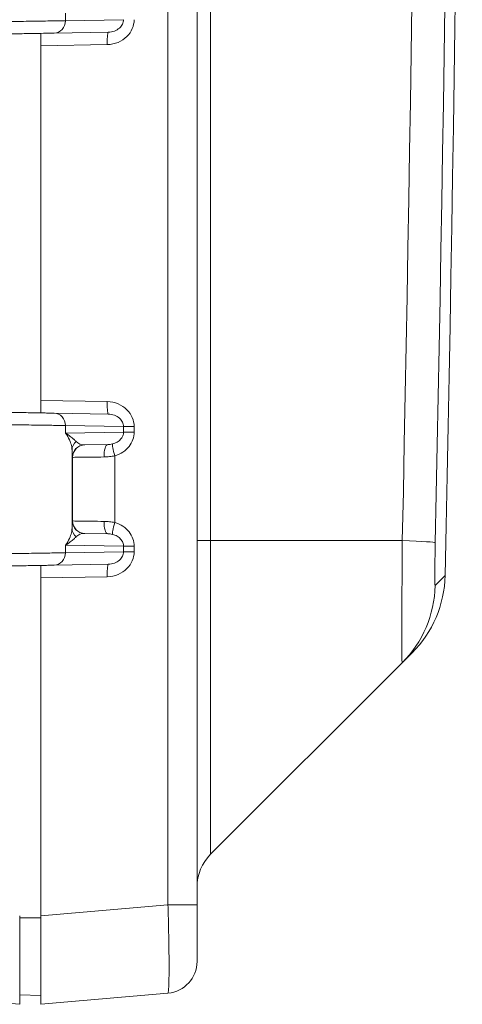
# Model space of a CAD drawing. Header units: inches. Extents: x 0.3 to 84.8, y 1.5 to 53.5.
# Tile 16 of 107: x 15.3 to 16.5, y 20.7 to 23.4. Entities that reach past the tile are written whole.
import ezdxf

# ---------------------------------------------------------------- set-up
doc = ezdxf.new("R2010")
doc.units = ezdxf.units.IN
doc.header["$LTSCALE"] = 2.5
doc.header["$MEASUREMENT"] = 0
doc.layers.add('Visible (ANSI)', color=7, linetype='Continuous', lineweight=18)
doc.layers.add('Visible Narrow (ANSI)', color=7, linetype='Continuous', lineweight=5)

msp = doc.modelspace()

# ---------------------------------------------------------------- linework, layer by layer
at = {"layer": 'Visible (ANSI)'}
for p, q in [((15.7864, 20.9347), (15.7864, 31.7785)), ((15.3464, 23.3908), (15.3464, 23.3567)), ((15.5357, 23.3949), (15.3833, 23.3923)), ((15.4364, 23.3932), (15.4364, 23.3932)), ((15.3464, 23.3567), (15.3464, 22.3565)), ((15.3464, 22.3224), (15.3464, 22.3565)), ((15.5357, 22.3183), (15.3833, 22.3209)), ((15.4364, 22.32), (15.4364, 22.32)), ((15.5347, 22.2324), (15.4693, 22.2313)), ((15.4693, 22.2313), (15.4693, 22.2313)), ((15.4364, 22.2039), (15.4364, 22.2039)), ((15.4693, 21.9819), (15.5347, 21.9808)), ((15.4693, 21.9819), (15.4693, 21.9819)), ((15.3464, 21.8908), (15.3464, 21.8567)), ((15.5357, 21.8949), (15.3833, 21.8923)), ((15.4364, 21.8932), (15.4364, 21.8932)), ((15.3464, 21.8567), (15.3464, 20.9034)), ((16.3641, 21.6168), (16.3924, 21.6451)), ((15.8245, 21.0772), (16.3641, 21.6168)), ((15.2864, 20.6543), (15.2864, 20.9034)), ((15.3464, 20.6543), (15.3464, 20.9034)), ((15.2864, 20.6543), (14.8457, 20.6929)), ((15.3464, 20.6791), (15.2864, 20.6812)), ((15.3464, 20.6543), (15.7042, 20.6856))]:
    msp.add_line(p, q, dxfattribs=at)
for centre, radius, start, end in [((-192.017, 26.3566), 208.5508, 358.7654, 1.2346), ((16.1675, 21.87), 0.318, 315, 358.7654), ((15.9164, 20.9852), 0.13, 135, 180), ((15.6964, 20.7753), 0.09, 275.0339, 359.9963)]:
    msp.add_arc(centre, radius, start, end, dxfattribs=at)
for centre, major_axis, start_param, end_param in [((15.4699, 22.1963), (-0.0006, 0.035), 0, 0.000318), ((15.4699, 22.0169), (-0.0006, -0.035), 6.282619, 6.283185)]:
    msp.add_ellipse(centre, major_axis=major_axis, ratio=0.999975, start_param=start_param, end_param=end_param, dxfattribs=at)
for points, knots in [([(15.3833, 23.3923), (15.3792, 23.3922), (15.3744, 23.3921), (15.3689, 23.392), (15.3642, 23.3919), (15.3591, 23.3918), (15.3534, 23.3917), (15.3445, 23.3916), (15.3345, 23.3914), (15.3234, 23.3912), (15.3192, 23.3911), (15.3148, 23.3911), (15.3103, 23.391), (15.2955, 23.3907), (15.2793, 23.3904), (15.2619, 23.3901), (15.2601, 23.3901), (15.2583, 23.3901), (15.2565, 23.39), (15.2371, 23.3897), (15.2164, 23.3893), (15.1952, 23.389), (15.1933, 23.3889), (15.1914, 23.3889), (15.1894, 23.3889), (15.1701, 23.3885), (15.1504, 23.3882), (15.1301, 23.3878)], [0, 0, 0, 0, 0.107321, 0.107321, 0.107321, 0.2, 0.2, 0.2, 0.344617, 0.344617, 0.344617, 0.4, 0.4, 0.4, 0.581249, 0.581249, 0.581249, 0.6, 0.6, 0.6, 0.8, 0.8, 0.8, 0.818201, 0.818201, 0.818201, 1, 1, 1, 1]), ([(15.3455, 23.3916), (15.3457, 23.3916), (15.346, 23.3915), (15.3463, 23.3913), (15.3464, 23.3911), (15.3464, 23.3908)], [-0.01875973, -0.01875973, -0.01875973, -0.01875973, -0.00976419, -0.00976419, -0.00000098, -0.00000098, -0.00000098, -0.00000098]), ([(15.3833, 22.3209), (15.3795, 22.321), (15.3751, 22.3211), (15.3702, 22.3211), (15.3652, 22.3212), (15.3596, 22.3213), (15.3534, 22.3214), (15.3452, 22.3216), (15.3359, 22.3217), (15.3258, 22.3219), (15.3209, 22.322), (15.3157, 22.3221), (15.3103, 22.3222), (15.2965, 22.3224), (15.2815, 22.3227), (15.2655, 22.323), (15.2625, 22.323), (15.2595, 22.3231), (15.2565, 22.3231), (15.2371, 22.3235), (15.2164, 22.3238), (15.1952, 22.3242), (15.1949, 22.3242), (15.1945, 22.3242), (15.1941, 22.3242), (15.1733, 22.3246), (15.1521, 22.325), (15.1301, 22.3253)], [0, 0, 0, 0, 0.098757, 0.098757, 0.098757, 0.2, 0.2, 0.2, 0.334065, 0.334065, 0.334065, 0.4, 0.4, 0.4, 0.56864, 0.56864, 0.56864, 0.6, 0.6, 0.6, 0.8, 0.8, 0.8, 0.803452, 0.803452, 0.803452, 1, 1, 1, 1]), ([(15.3464, 22.3224), (15.3464, 22.3221), (15.3463, 22.3219), (15.346, 22.3217), (15.3457, 22.3216), (15.3455, 22.3216)], [-0.0188263, -0.0188263, -0.0188263, -0.0188263, -0.00908625, -0.00908625, -0.00005704, -0.00005704, -0.00005704, -0.00005704]), ([(15.3833, 21.8923), (15.3792, 21.8922), (15.3744, 21.8921), (15.3689, 21.892), (15.3642, 21.8919), (15.3591, 21.8918), (15.3534, 21.8917), (15.3445, 21.8916), (15.3345, 21.8914), (15.3234, 21.8912), (15.3192, 21.8911), (15.3148, 21.8911), (15.3103, 21.891), (15.2955, 21.8907), (15.2793, 21.8904), (15.2619, 21.8901), (15.2601, 21.8901), (15.2583, 21.8901), (15.2565, 21.89), (15.2371, 21.8897), (15.2164, 21.8893), (15.1952, 21.889), (15.1933, 21.8889), (15.1914, 21.8889), (15.1894, 21.8889), (15.1701, 21.8885), (15.1504, 21.8882), (15.1301, 21.8878)], [0, 0, 0, 0, 0.107321, 0.107321, 0.107321, 0.2, 0.2, 0.2, 0.344617, 0.344617, 0.344617, 0.4, 0.4, 0.4, 0.581249, 0.581249, 0.581249, 0.6, 0.6, 0.6, 0.8, 0.8, 0.8, 0.818201, 0.818201, 0.818201, 1, 1, 1, 1]), ([(15.3455, 21.8916), (15.3457, 21.8916), (15.346, 21.8915), (15.3463, 21.8913), (15.3464, 21.8911), (15.3464, 21.8908)], [-0.01875966, -0.01875966, -0.01875966, -0.01875966, -0.0099504, -0.0099504, -0.00000096, -0.00000096, -0.00000096, -0.00000096]), ([(15.7864, 20.7753), (15.7864, 20.7753), (15.7864, 20.7761), (15.7864, 20.7776), (15.7864, 20.7783), (15.7864, 20.7792), (15.7864, 20.7803), (15.7864, 20.7832), (15.7864, 20.7875), (15.7864, 20.793), (15.7864, 20.794), (15.7864, 20.7949), (15.7864, 20.7959), (15.7864, 20.8029), (15.7864, 20.8117), (15.7864, 20.8219), (15.7864, 20.8221), (15.7864, 20.8223), (15.7864, 20.8225), (15.7864, 20.8325), (15.7864, 20.8438), (15.7864, 20.856), (15.7864, 20.8582), (15.7864, 20.8606), (15.7864, 20.8629), (15.7864, 20.8733), (15.7864, 20.8841), (15.7864, 20.8949), (15.7864, 20.8997), (15.7864, 20.9044), (15.7864, 20.9091), (15.7864, 20.9176), (15.7864, 20.9261), (15.7864, 20.9347)], [0, 0, 0, 0, 0.11425, 0.11425, 0.11425, 0.166667, 0.166667, 0.166667, 0.309598, 0.309598, 0.309598, 0.333333, 0.333333, 0.333333, 0.5, 0.5, 0.5, 0.503434, 0.503434, 0.503434, 0.666667, 0.666667, 0.666667, 0.69737, 0.69737, 0.69737, 0.833333, 0.833333, 0.833333, 0.892931, 0.892931, 0.892931, 1, 1, 1, 1])]:
    msp.add_open_spline(points, degree=3, knots=knots, dxfattribs=at)
at = {"layer": 'Visible Narrow (ANSI)'}
for p, q in [((15.7042, 20.9347), (15.7042, 31.7785)), ((15.8245, 30.7511), (15.8245, 21.9621)), ((15.4156, 23.4484), (15.4156, 23.4273)), ((15.5791, 23.4301), (15.4156, 23.4273)), ((15.6025, 23.4023), (15.6025, 23.4023)), ((15.3749, 23.3921), (15.3749, 23.3921)), ((15.4225, 23.3929), (15.4225, 23.3929)), ((15.5332, 23.3599), (15.3464, 23.3567)), ((15.3464, 22.3565), (15.5332, 22.3533)), ((15.3749, 22.3211), (15.3749, 22.3211)), ((15.4225, 22.3202), (15.4225, 22.3202)), ((15.6025, 22.3109), (15.6025, 22.3109)), ((15.5791, 22.2831), (15.4156, 22.2859)), ((15.4156, 22.2859), (15.4156, 22.2648)), ((15.5791, 22.2676), (15.4156, 22.2648)), ((15.5791, 22.2831), (15.6089, 22.2831)), ((15.5791, 22.2831), (15.5791, 22.2676)), ((15.6089, 22.2831), (15.6089, 22.2676)), ((15.6025, 22.2398), (15.6025, 22.2397)), ((15.4339, 21.9963), (15.4339, 22.2168)), ((15.4355, 22.1963), (15.4349, 22.1963)), ((15.4355, 22.0169), (15.4355, 22.1963)), ((15.5542, 22.0127), (15.5542, 22.2005)), ((15.4349, 22.0169), (15.4355, 22.0169)), ((15.6025, 21.9734), (15.6025, 21.9734)), ((15.7864, 21.9621), (15.8245, 21.9621)), ((15.8245, 21.0772), (15.8245, 21.9621)), ((15.8245, 21.9621), (16.3647, 21.9621)), ((15.4156, 21.9484), (15.5791, 21.9456)), ((15.4156, 21.9484), (15.4156, 21.9273)), ((15.5791, 21.9301), (15.4156, 21.9273)), ((15.5791, 21.9456), (15.5791, 21.9301)), ((15.5791, 21.9456), (15.6089, 21.9456)), ((15.6089, 21.9456), (15.6089, 21.9301)), ((15.6025, 21.9023), (15.6025, 21.9023)), ((15.3749, 21.8921), (15.3749, 21.8921)), ((15.4225, 21.8929), (15.4225, 21.8929)), ((15.5332, 21.8599), (15.3464, 21.8567)), ((16.4571, 21.8348), (16.4855, 21.8631)), ((15.3464, 20.9034), (15.7042, 20.9347)), ((15.7864, 20.9347), (15.7042, 20.9347)), ((15.3464, 20.8981), (15.2864, 20.8981))]:
    msp.add_line(p, q, dxfattribs=at)
for centre, major_axis, ratio, start_param, end_param in [((-86.0198, 26.3566), (0, 144.9919), 0.707107, 4.682029, 4.742749), ((-85.9565, 26.3566), (0, 144.7708), 0.707107, 4.682029, 4.742749), ((15.3827, 23.4273), (0.0006, -0.035), 0.939676, 0.000031, 1.554396), ((15.5363, 23.3599), (-0.0006, 0.035), 0.087143, 0, 1.569275), ((15.5363, 22.3533), (-0.0006, -0.035), 0.087143, 4.714058, 6.283188), ((15.3827, 22.2859), (0.0006, 0.035), 0.939676, 4.728789, 6.283156), ((15.6119, 22.2676), (-0.035, 0), 0.00001, 0.349551, 1.483821), ((15.4689, 22.2168), (-0.035, -0.0007), 0.946153, 5.43757, 6.261378), ((15.4698, 22.2661), (-0.0184, -0.03), 0.963596, 6.044362, 6.833929), ((15.4699, 22.1963), (-0.0006, 0.035), 0.999975, 0.000258, 1.553284), ((15.4705, 22.1963), (-0.0006, 0.035), 0.999975, 0, 1.553343), ((15.5353, 22.1974), (-0.0006, 0.035), 0.31865, 0.000013, 1.565234), ((15.5573, 22.2005), (-0.0094, 0.0337), 0.084006, 0.094027, 1.547488), ((15.4699, 22.0169), (-0.0006, -0.035), 0.999975, 4.729842, 6.282619), ((15.4705, 22.0169), (-0.0006, -0.035), 0.999975, 4.72985, 6.283185), ((15.5353, 22.0158), (-0.0006, -0.035), 0.318631, 4.717957, 6.283185), ((15.5573, 22.0127), (-0.0094, -0.0337), 0.084006, 4.735646, 6.188931), ((15.4689, 21.9963), (-0.035, 0.0007), 0.946166, 0.021868, 0.845638), ((15.4698, 21.9471), (0.0184, -0.03), 0.963211, 2.592158, 3.381407), ((16.1398, 21.9621), (0.3179, -0.0068), 0.021464, 0.016882, 0.785629), ((15.6119, 21.9301), (-0.035, 0), 0.00001, 0.349551, 1.483821), ((15.3827, 21.9273), (0.0006, -0.035), 0.939676, 0.000031, 1.554396), ((15.5363, 21.8599), (-0.0006, 0.035), 0.087143, 0, 1.569275), ((16.1393, 21.8417), (0.2249, -0.2249), 0.999722, 0, 0.763849)]:
    msp.add_ellipse(centre, major_axis=major_axis, ratio=ratio, start_param=start_param, end_param=end_param, dxfattribs=at)
for points in [[(15.6089, 23.4301), (15.6089, 23.4212), (15.6054, 23.4046), (15.5901, 23.3815), (15.5646, 23.3645), (15.5444, 23.3601), (15.5332, 23.3599)], [(15.5332, 22.3533), (15.5444, 22.3531), (15.5646, 22.3486), (15.5902, 22.3317), (15.6054, 22.3085), (15.6089, 22.2919), (15.6089, 22.2831)], [(15.5542, 22.2005), (15.5495, 22.1995), (15.5397, 22.198), (15.5294, 22.1975), (15.5241, 22.1974)], [(15.4355, 22.0169), (15.4356, 22.0169), (15.44, 22.0168), (15.4586, 22.0166), (15.4873, 22.0162), (15.5114, 22.0159), (15.5241, 22.0158)], [(15.6089, 21.9301), (15.6089, 21.9212), (15.6054, 21.9046), (15.5901, 21.8815), (15.5646, 21.8645), (15.5444, 21.8601), (15.5332, 21.8599)]]:
    msp.add_open_spline(points, degree=3, dxfattribs=at)
for points, knots in [([(15.5791, 23.4301), (15.5791, 23.4259), (15.5781, 23.4216), (15.5761, 23.4175), (15.5741, 23.4134), (15.5712, 23.4096), (15.5673, 23.4063), (15.5634, 23.4029), (15.5585, 23.4001), (15.5532, 23.3981), (15.5478, 23.3962), (15.5419, 23.395), (15.5357, 23.3949)], [0, 0, 0, 0, 0.25, 0.25, 0.25, 0.5, 0.5, 0.5, 0.75, 0.75, 0.75, 1, 1, 1, 1]), ([(15.4156, 23.4273), (15.4071, 23.4271), (15.3845, 23.4268), (15.3354, 23.426), (15.2741, 23.4251), (15.2043, 23.424), (15.1549, 23.4232), (15.1301, 23.4228)], [0, 0, 0, 0, 0.2, 0.4, 0.6, 0.8, 1, 1, 1, 1]), ([(15.5357, 22.3183), (15.5419, 22.3181), (15.5478, 22.317), (15.5532, 22.315), (15.5586, 22.3131), (15.5634, 22.3102), (15.5673, 22.3069), (15.5712, 22.3035), (15.5741, 22.2997), (15.5761, 22.2956), (15.5781, 22.2916), (15.5791, 22.2873), (15.5791, 22.2831)], [0, 0, 0, 0, 0.25, 0.25, 0.25, 0.5, 0.5, 0.5, 0.75, 0.75, 0.75, 1, 1, 1, 1]), ([(15.4156, 22.2859), (15.4071, 22.2861), (15.3845, 22.2864), (15.3354, 22.2872), (15.2741, 22.2881), (15.2043, 22.2892), (15.1549, 22.29), (15.1301, 22.2903)], [0, 0, 0, 0, 0.2, 0.4, 0.6, 0.8, 1, 1, 1, 1]), ([(15.4452, 22.2411), (15.4434, 22.243), (15.4412, 22.245), (15.4386, 22.2474), (15.4385, 22.2474), (15.4385, 22.2475), (15.4384, 22.2475), (15.4358, 22.2499), (15.4327, 22.2525), (15.429, 22.2553), (15.4289, 22.2554), (15.4289, 22.2554), (15.4288, 22.2554), (15.4251, 22.2583), (15.4207, 22.2614), (15.4156, 22.2648)], [0, 0, 0, 0, 0.325306, 0.325306, 0.325306, 0.333333, 0.333333, 0.333333, 0.662653, 0.662653, 0.662653, 0.666667, 0.666667, 0.666667, 1, 1, 1, 1]), ([(15.4339, 22.2168), (15.4338, 22.2205), (15.4333, 22.2248), (15.4321, 22.2295), (15.4321, 22.2296), (15.4321, 22.2297), (15.432, 22.2298), (15.4309, 22.2346), (15.4291, 22.2399), (15.4264, 22.2456), (15.4264, 22.2457), (15.4264, 22.2458), (15.4263, 22.2458), (15.4237, 22.2517), (15.4201, 22.258), (15.4156, 22.2648)], [0, 0, 0, 0, 0.325304, 0.325304, 0.325304, 0.333333, 0.333333, 0.333333, 0.662651, 0.662651, 0.662651, 0.666667, 0.666667, 0.666667, 1, 1, 1, 1]), ([(15.5791, 22.2676), (15.5791, 22.2658), (15.5789, 22.2639), (15.5785, 22.2621), (15.5781, 22.2604), (15.5776, 22.2587), (15.577, 22.257), (15.576, 22.2545), (15.5746, 22.252), (15.5728, 22.2497), (15.5722, 22.2489), (15.5716, 22.2481), (15.5709, 22.2473), (15.5683, 22.2444), (15.565, 22.2416), (15.5612, 22.2394), (15.5572, 22.237), (15.5527, 22.2352), (15.5477, 22.234)], [0, 0, 0, 0, 0.130235, 0.130235, 0.130235, 0.25, 0.25, 0.25, 0.43676, 0.43676, 0.43676, 0.5, 0.5, 0.5, 0.745083, 0.745083, 0.745083, 1, 1, 1, 1]), ([(15.6089, 22.2676), (15.6089, 22.2603), (15.6064, 22.2463), (15.596, 22.2267), (15.5782, 22.21), (15.5629, 22.2029), (15.5542, 22.2005)], [0, 0, 0, 0, 0.25, 0.5, 0.75, 0.9999658, 0.9999658, 0.9999658, 0.9999658]), ([(15.4349, 22.1963), (15.4348, 22.1963), (15.4347, 22.1968), (15.4345, 22.1988), (15.4343, 22.2019), (15.4342, 22.2059), (15.434, 22.2109), (15.4339, 22.2148), (15.4339, 22.2168)], [0, 0, 0, 0, 0.1666667, 0.3333333, 0.5, 0.6666667, 0.8333333, 0.9999856, 0.9999856, 0.9999856, 0.9999856]), ([(15.5477, 22.234), (15.5457, 22.2335), (15.5436, 22.2331), (15.5415, 22.2328), (15.5393, 22.2326), (15.537, 22.2324), (15.5347, 22.2324)], [0, 0, 0, 0, 0.5, 0.5, 0.5, 0.9999994, 0.9999994, 0.9999994, 0.9999994]), ([(15.5241, 22.1974), (15.5114, 22.1972), (15.4873, 22.1969), (15.4586, 22.1966), (15.44, 22.1963), (15.4356, 22.1963), (15.4355, 22.1963)], [0.0000001, 0.0000001, 0.0000001, 0.0000001, 0.25, 0.5, 0.75, 1, 1, 1, 1]), ([(15.4339, 21.9963), (15.4339, 21.9984), (15.434, 22.0023), (15.4342, 22.0072), (15.4343, 22.0113), (15.4345, 22.0144), (15.4347, 22.0164), (15.4348, 22.0169), (15.4349, 22.0169)], [0.0000129, 0.0000129, 0.0000129, 0.0000129, 0.1666667, 0.3333333, 0.5, 0.6666667, 0.8333333, 1, 1, 1, 1]), ([(15.5241, 22.0158), (15.5294, 22.0157), (15.5397, 22.0151), (15.5495, 22.0137), (15.5542, 22.0127)], [0.0000065, 0.0000065, 0.0000065, 0.0000065, 0.5, 1, 1, 1, 1]), ([(15.5542, 22.0127), (15.5629, 22.0103), (15.5782, 22.0032), (15.596, 21.9865), (15.6064, 21.9668), (15.6089, 21.9529), (15.6089, 21.9456)], [0.0000089, 0.0000089, 0.0000089, 0.0000089, 0.25, 0.5, 0.75, 1, 1, 1, 1]), ([(15.4156, 21.9484), (15.4202, 21.9552), (15.4237, 21.9616), (15.4264, 21.9674), (15.4264, 21.9675), (15.4265, 21.9676), (15.4265, 21.9677), (15.4291, 21.9735), (15.4309, 21.9787), (15.4321, 21.9834), (15.4321, 21.9836), (15.4321, 21.9837), (15.4322, 21.9839), (15.4333, 21.9885), (15.4338, 21.9927), (15.4339, 21.9963)], [0, 0, 0, 0, 0.333333, 0.333333, 0.333333, 0.338172, 0.338172, 0.338172, 0.666667, 0.666667, 0.666667, 0.676342, 0.676342, 0.676342, 1, 1, 1, 1]), ([(15.4156, 21.9484), (15.4207, 21.9518), (15.4251, 21.9549), (15.4289, 21.9578), (15.4289, 21.9578), (15.429, 21.9579), (15.4291, 21.9579), (15.4327, 21.9608), (15.4358, 21.9634), (15.4385, 21.9657), (15.4385, 21.9658), (15.4386, 21.9658), (15.4387, 21.9659), (15.4413, 21.9682), (15.4434, 21.9703), (15.4452, 21.972)], [0, 0, 0, 0, 0.3333333, 0.3333333, 0.3333333, 0.3381711, 0.3381711, 0.3381711, 0.6666667, 0.6666667, 0.6666667, 0.6763403, 0.6763403, 0.6763403, 0.9999933, 0.9999933, 0.9999933, 0.9999933]), ([(15.5347, 21.9808), (15.5368, 21.9807), (15.5389, 21.9806), (15.5409, 21.9804), (15.5411, 21.9804), (15.5413, 21.9803), (15.5415, 21.9803), (15.5436, 21.9801), (15.5457, 21.9797), (15.5477, 21.9792)], [0, 0, 0, 0, 0.4569342, 0.4569342, 0.4569342, 0.5, 0.5, 0.5, 0.999962, 0.999962, 0.999962, 0.999962]), ([(15.5477, 21.9792), (15.5526, 21.978), (15.557, 21.9762), (15.5609, 21.9739), (15.5648, 21.9716), (15.5682, 21.9689), (15.5709, 21.9658), (15.5736, 21.9628), (15.5756, 21.9596), (15.577, 21.9561), (15.5784, 21.9527), (15.5791, 21.9491), (15.5791, 21.9456)], [0, 0, 0, 0, 0.25, 0.25, 0.25, 0.5, 0.5, 0.5, 0.75, 0.75, 0.75, 1, 1, 1, 1]), ([(16.3641, 21.6168), (16.364, 21.6167), (16.3637, 21.6222), (16.3635, 21.6478), (16.3634, 21.6893), (16.3635, 21.7445), (16.3638, 21.8107), (16.3642, 21.8845), (16.3645, 21.9362), (16.3647, 21.9621)], [0, 0, 0, 0, 0.1428571, 0.2857143, 0.4285714, 0.5714286, 0.7142857, 0.8571429, 1, 1, 1, 1]), ([(15.5791, 21.9301), (15.5791, 21.9259), (15.5781, 21.9216), (15.5761, 21.9175), (15.5741, 21.9134), (15.5712, 21.9096), (15.5673, 21.9063), (15.5634, 21.9029), (15.5585, 21.9001), (15.5532, 21.8981), (15.5478, 21.8962), (15.5419, 21.895), (15.5357, 21.8949)], [0, 0, 0, 0, 0.25, 0.25, 0.25, 0.5, 0.5, 0.5, 0.75, 0.75, 0.75, 1, 1, 1, 1]), ([(16.4571, 21.8348), (16.457, 21.8347), (16.4569, 21.8352), (16.4568, 21.8365), (16.4568, 21.8368), (16.4568, 21.8371), (16.4568, 21.8374), (16.4567, 21.8391), (16.4566, 21.8416), (16.4565, 21.8449), (16.4565, 21.8453), (16.4565, 21.8457), (16.4565, 21.8461), (16.4565, 21.8499), (16.4564, 21.8544), (16.4564, 21.8598), (16.4564, 21.86), (16.4564, 21.8603), (16.4564, 21.8605), (16.4565, 21.8662), (16.4565, 21.8727), (16.4565, 21.8798), (16.4565, 21.8799), (16.4565, 21.8801), (16.4565, 21.8803), (16.4566, 21.8873), (16.4567, 21.8949), (16.4568, 21.9029), (16.4568, 21.9036), (16.4568, 21.9044), (16.4568, 21.9051), (16.4569, 21.9127), (16.4571, 21.9206), (16.4572, 21.9286), (16.4572, 21.93), (16.4573, 21.9314), (16.4573, 21.9328), (16.4574, 21.9402), (16.4576, 21.9477), (16.4577, 21.9554)], [0, 0, 0, 0, 0.117212, 0.117212, 0.117212, 0.142857, 0.142857, 0.142857, 0.269906, 0.269906, 0.269906, 0.285714, 0.285714, 0.285714, 0.422311, 0.422311, 0.422311, 0.428571, 0.428571, 0.428571, 0.571429, 0.571429, 0.571429, 0.574719, 0.574719, 0.574719, 0.714286, 0.714286, 0.714286, 0.727119, 0.727119, 0.727119, 0.857143, 0.857143, 0.857143, 0.879771, 0.879771, 0.879771, 1, 1, 1, 1]), ([(15.4156, 21.9273), (15.4071, 21.9271), (15.3845, 21.9268), (15.3354, 21.926), (15.2741, 21.9251), (15.2043, 21.924), (15.1549, 21.9232), (15.1301, 21.9228)], [0, 0, 0, 0, 0.2, 0.4, 0.6, 0.8, 1, 1, 1, 1]), ([(15.7042, 20.6856), (15.7049, 20.6857), (15.7054, 20.6883), (15.7059, 20.6937), (15.7064, 20.699), (15.7068, 20.7073), (15.707, 20.7182), (15.7073, 20.7292), (15.7074, 20.7428), (15.7074, 20.7586), (15.7074, 20.7744), (15.7073, 20.7924), (15.707, 20.8117), (15.7068, 20.831), (15.7064, 20.8515), (15.7059, 20.8723), (15.7054, 20.8931), (15.7049, 20.9141), (15.7042, 20.9347)], [0.0000001, 0.0000001, 0.0000001, 0.0000001, 0.1666667, 0.1666667, 0.1666667, 0.3333333, 0.3333333, 0.3333333, 0.5, 0.5, 0.5, 0.6666667, 0.6666667, 0.6666667, 0.8333333, 0.8333333, 0.8333333, 1, 1, 1, 1])]:
    msp.add_open_spline(points, degree=3, knots=knots, dxfattribs=at)

doc.saveas('drawing.dxf')
